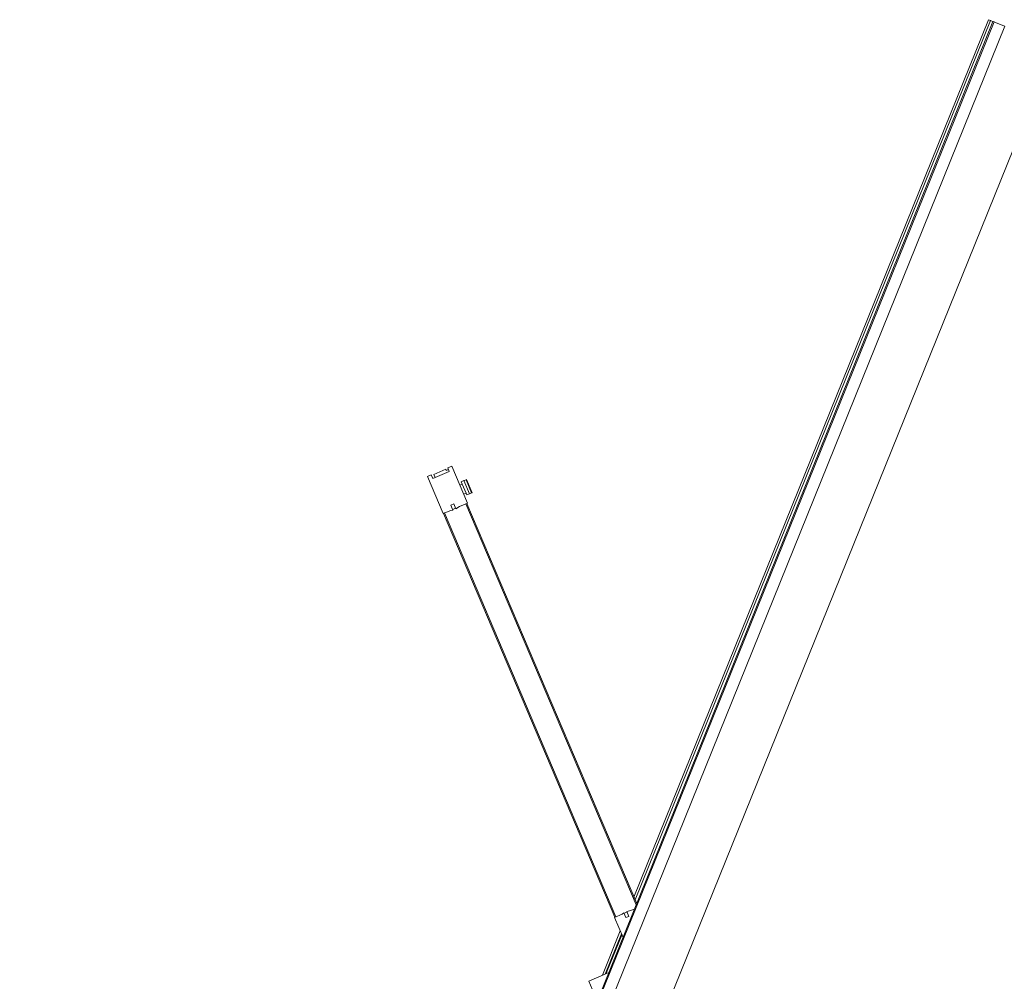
# Model space of a CAD drawing. Header units: millimetres. Extents: x 1512 to 2105, y 794 to 1149.
# Tile 118 of 256: x 1663.44 to 1665.31, y 1098.57 to 1100.39. Entities that reach past the tile are written whole.
import ezdxf

# ---------------------------------------------------------------- set-up
doc = ezdxf.new("R2010")
doc.units = ezdxf.units.MM
doc.layers.add('A-DOOR', color=31, linetype='Continuous', lineweight=9)

# ---------------------------------------------------------------- blocks, each defined once
blk = doc.blocks.new('5-panel_Bi-fold_external_door_10806 - Type 1-225860-همکف')
at = {"layer": 'A-DOOR'}
for p, q in [((1.3827, 0.745), (1.3289, 0.6912)), ((1.3884, 0.7393), (1.3827, 0.745)), ((1.3834, 0.7343), (1.3884, 0.7393)), ((1.4074, 0.7103), (1.3834, 0.7343)), ((1.3912, 0.7354), (1.3868, 0.731)), ((1.4085, 0.7181), (1.3912, 0.7354)), ((1.3643, 0.6559), (1.418, 0.7096)), ((1.4069, 0.7165), (1.4085, 0.7181)), ((1.4103, 0.7131), (1.4069, 0.7165)), ((1.4124, 0.7153), (1.4074, 0.7103)), ((1.418, 0.7096), (1.4124, 0.7153)), ((1.3297, 0.6905), (0.7433, 0.1042)), ((1.3311, 0.6891), (0.7447, 0.1028)), ((1.3289, 0.6912), (1.3401, 0.6801)), ((1.3297, 0.6905), (1.3311, 0.6891)), ((1.3401, 0.6801), (1.3422, 0.6765)), ((1.3422, 0.6765), (1.3493, 0.6836)), ((1.3429, 0.6773), (1.3472, 0.673)), ((1.3535, 0.6794), (1.3462, 0.672)), ((1.3462, 0.672), (1.3528, 0.6674)), ((1.3493, 0.6836), (1.3535, 0.6794)), ((1.3943, 0.6788), (1.381, 0.6655)), ((1.4015, 0.6781), (1.3824, 0.659)), ((1.3855, 0.6559), (1.4046, 0.675)), ((1.3855, 0.6559), (1.4046, 0.675)), ((1.3861, 0.6553), (1.4052, 0.6744)), ((1.3943, 0.6788), (1.3907, 0.6823)), ((1.3943, 0.6788), (1.3976, 0.682)), ((1.3976, 0.682), (1.4015, 0.6781)), ((1.4015, 0.6781), (1.4024, 0.6772)), ((1.4024, 0.6772), (1.4046, 0.675)), ((1.4046, 0.675), (1.4052, 0.6744)), ((1.3622, 0.658), (0.7797, 0.0755)), ((1.3636, 0.6566), (0.7825, 0.0755)), ((1.3528, 0.6674), (1.3643, 0.6559)), ((1.3622, 0.658), (1.3636, 0.6566)), ((1.3775, 0.669), (1.381, 0.6655)), ((1.3785, 0.6629), (1.381, 0.6655)), ((1.3824, 0.659), (1.3785, 0.6629)), ((1.3833, 0.6581), (1.3824, 0.659)), ((1.3855, 0.6559), (1.3833, 0.6581)), ((1.3861, 0.6553), (1.3855, 0.6559)), ((0.6127, 0.1049), (0.6012, 0.0933)), ((0.6421, 0.0755), (0.6127, 0.1049)), ((0.7426, 0.1049), (0.7132, 0.0755)), ((0.7538, 0.0937), (0.7426, 0.1049)), ((0.7447, 0.1028), (0.7433, 0.1042)), ((0.7573, 0.0917), (0.7538, 0.0937)), ((2.581, 0.0759), (-2.331, 0.0759)), ((0.7228, 0.0851), (0.6325, 0.0851)), ((0.6365, 0.0811), (0.7188, 0.0811)), ((0.7152, 0.0796), (0.6402, 0.0796)), ((0.7502, 0.0846), (0.7573, 0.0917)), ((0.7545, 0.0803), (0.7502, 0.0846)), ((0.7618, 0.0877), (0.7545, 0.0803)), ((0.7608, 0.0867), (0.7566, 0.0909)), ((0.7664, 0.0811), (0.7618, 0.0877)), ((0.772, 0.0755), (0.7664, 0.0811)), ((0.7881, 0.0811), (2.581, 0.0811)), ((2.581, 0.0851), (0.7921, 0.0851)), ((2.581, 0.0851), (2.581, 0.0811)), ((2.581, 0.0811), (2.581, 0.0801)), ((2.581, 0.0801), (2.581, 0.0755)), ((2.581, 0.0759), (2.581, 0.0755)), ((2.581, 0.0755), (2.581, 0.0743)), ((2.581, 0.0737), (-2.331, 0.0737)), ((2.581, 0.0743), (2.581, 0.0737)), ((2.581, 0.0737), (2.581, 0.0693)), ((2.581, 0.0693), (2.581, 0.0538)), ((-2.331, 0.0516), (2.581, 0.0516)), ((2.581, 0.0538), (2.581, 0.0516)), ((-2.331, -0.05), (2.581, -0.05))]:
    blk.add_line(p, q, dxfattribs=at)
for points in [[(0.6383, 0.0792), (0.6386, 0.0794), (0.6392, 0.0795), (0.6399, 0.0796), (0.6402, 0.0796)], [(0.7152, 0.0796), (0.7155, 0.0796), (0.7161, 0.0795), (0.7167, 0.0794), (0.717, 0.0792)]]:
    blk.add_open_spline(points, degree=3, dxfattribs=at)

msp = doc.modelspace()

# ---------------------------------------------------------------- block references
at = {"layer": 'A-DOOR', "rotation": 67.99999999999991}
msp.add_blockref('5-panel_Bi-fold_external_door_10806 - Type 1-225860-همکف', (1664.3881, 1097.9623), dxfattribs=at)

doc.saveas('drawing.dxf')
